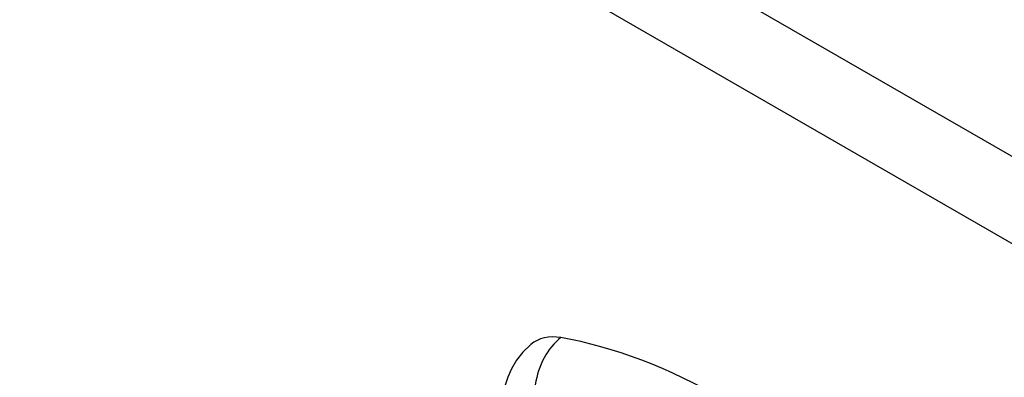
# Model space of a CAD drawing. Header units: inches. Extents: x 20 to 506, y 54 to 236.
# Tile 236 of 245: x 493.375 to 495.196, y 192.308 to 192.97. Entities that reach past the tile are written whole.
import ezdxf

# ---------------------------------------------------------------- set-up
doc = ezdxf.new("R2010")
doc.units = ezdxf.units.IN
doc.header["$MEASUREMENT"] = 0
doc.layers.add('Visible Edges(ANSI)', color=7, linetype='Continuous', lineweight=25)
doc.layers.add('Visible Tangent Edges(ANSI)', color=7, linetype='Continuous', lineweight=25)

msp = doc.modelspace()

# ---------------------------------------------------------------- linework, layer by layer
at = {"layer": 'Visible Edges(ANSI)', "flags": 128}
for points in [[(494.32, 192.3687), (494.3053, 192.3546), (494.2934, 192.3393), (494.2842, 192.3235), (494.2773, 192.3078)], [(494.2773, 192.3078), (494.2645, 192.2697), (494.2534, 192.2305), (494.2441, 192.1903), (494.2366, 192.1491), (494.2307, 192.1069), (494.2266, 192.0639), (494.2241, 192.0201), (494.2233, 191.9756), (494.2241, 191.9304), (494.2265, 191.8846), (494.2306, 191.8383), (494.2361, 191.7914), (494.2433, 191.7442), (494.252, 191.6966), (494.2622, 191.6487), (494.2738, 191.6006)]]:
    msp.add_lwpolyline(points, dxfattribs=at)
at = {"layer": 'Visible Edges(ANSI)'}
for centre, major_axis, start_param, end_param in [((494.4169, 192.221), (-0.0886, 0.1534), 5.834048, 6.381985), ((494.6786, 191.205), (-0.6496, 1.1252), 5.161526, 5.834048)]:
    msp.add_ellipse(centre, major_axis=major_axis, ratio=0.57735, start_param=start_param, end_param=end_param, dxfattribs=at)
at = {"layer": 'Visible Tangent Edges(ANSI)'}
for p, q in [((464.0332, 210.7171), (497.695, 191.2825)), ((497.625, 191.1612), (463.9632, 210.5959))]:
    msp.add_line(p, q, dxfattribs=at)
msp.add_ellipse((494.4144, 192.2822), major_axis=(-0.0202, -0.1164), ratio=0.735518, start_param=3.83087, end_param=4.73923, dxfattribs=at)

doc.saveas('drawing.dxf')
